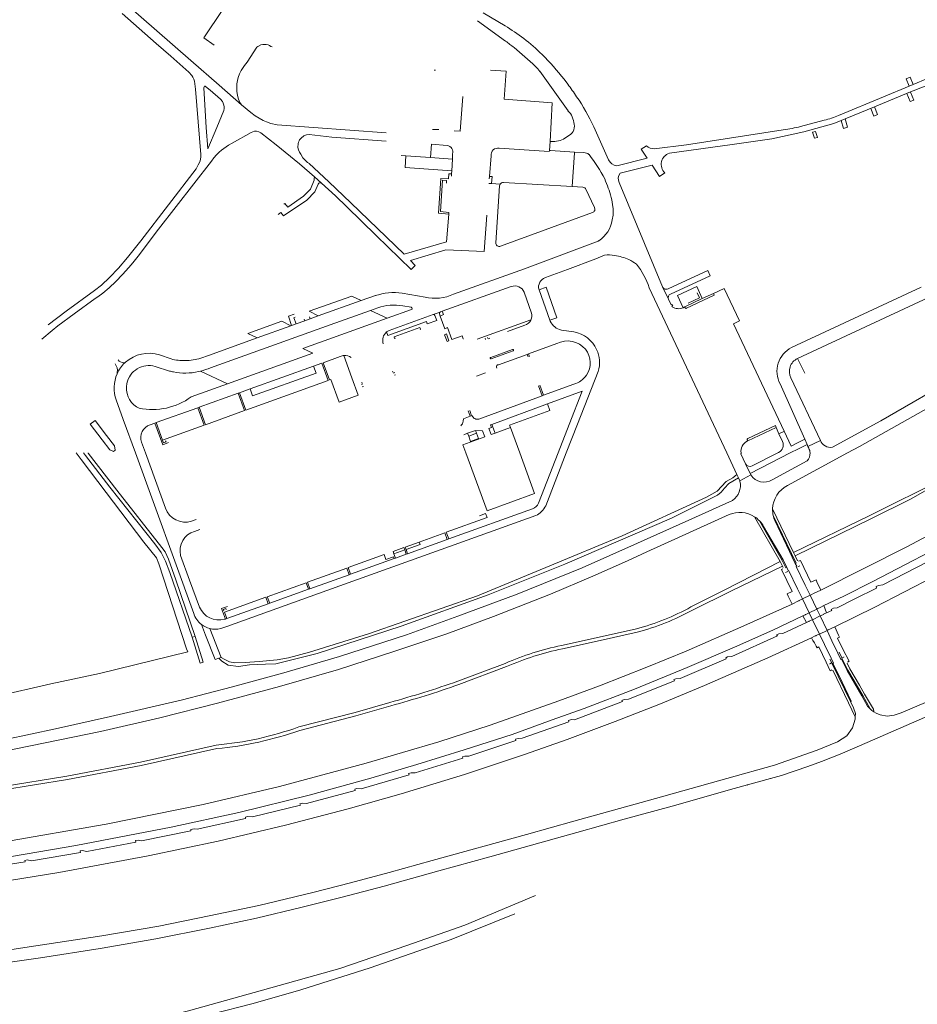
# Model space of a CAD drawing. Extents: x 145000 to 155000, y 457500 to 470000.
# Tile 80 of 196: x 150317 to 150956, y 458607 to 459309. Entities that reach past the tile are written whole.
import ezdxf

# ---------------------------------------------------------------- set-up
doc = ezdxf.new("R2010")
doc.units = 0
doc.header["$LTSCALE"] = 0.2
doc.header["$MEASUREMENT"] = 0
doc.layers.add('kant verharding', color=252, linetype='Continuous', lineweight=0)

msp = doc.modelspace()

# ---------------------------------------------------------------- linework, layer by layer
at = {"layer": 'kant verharding', "lineweight": 0}
for p, q in [((150662.19, 459304.16), (150646.61, 459313.42)), ((150662.53, 459293.28), (150642.48, 459307.69)), ((150495.46, 459289.52), (150496.22, 459289.15)), ((150476.6, 459275.97), (150478.39, 459278.41)), ((150611.72, 459272.67), (150612.71, 459272.61)), ((150686.95, 459271.78), (150706.95, 459243.75)), ((150704.23, 459266.09), (150706.79, 459262.66)), ((150949.89, 459261.24), (150952.63, 459262.38)), ((150948.1, 459255.98), (150950.92, 459257.15)), ((150474.53, 459248.01), (150481.01, 459242.38)), ((150725.31, 459232.27), (150735.89, 459208.79)), ((150872.61, 459232.45), (150889.43, 459236.96)), ((150901.5, 459236.74), (150904.29, 459237.9)), ((150577.46, 459222.12), (150538.87, 459224.85)), ((150614.95, 459230.24), (150610.36, 459230.46)), ((150693.71, 459215.34), (150694.26, 459221.76)), ((150697.55, 459221.78), (150694.26, 459221.76)), ((150591.41, 459211.7), (150588.1, 459211.93)), ((150591.41, 459211.7), (150609.09, 459210.44)), ((150624.82, 459212.92), (150624.63, 459209.34)), ((150650.98, 459196.91), (150652.21, 459211.49)), ((150693.71, 459215.34), (150694.6, 459215.28)), ((150694.6, 459215.28), (150711.58, 459214.26)), ((150710, 459189.72), (150711.55, 459213.81)), ((150711.55, 459213.81), (150711.58, 459214.26)), ((150711.58, 459214.26), (150718.03, 459213.89)), ((150453.12, 459207.9), (150454.73, 459210.11)), ((150526.35, 459196.54), (150515.84, 459205.87)), ((150609.09, 459210.44), (150624.63, 459209.34)), ((150624.18, 459200.95), (150624.63, 459209.34)), ((150624.04, 459198.73), (150623.97, 459197.11)), ((150624.18, 459200.95), (150624.04, 459198.73)), ((150650.83, 459195.11), (150650.98, 459196.91)), ((150526.35, 459196.54), (150531.36, 459192.09)), ((150650.61, 459191.92), (150652.55, 459191.8)), ((150652.55, 459191.8), (150658.6, 459191.4)), ((150658.27, 459190.31), (150655.57, 459149.73)), ((150660.92, 459192.64), (150710, 459189.72)), ((150710, 459189.72), (150717.62, 459189.27)), ((150743.39, 459192.58), (150774.26, 459118.31)), ((150719.73, 459187.83), (150725.89, 459174.7)), ((150549.4, 459175.38), (150570.36, 459154.93)), ((150570.36, 459154.93), (150549.4, 459175.38)), ((150622.16, 459171.27), (150622.1, 459170.15)), ((150647.14, 459143.37), (150649.11, 459169.44)), ((150649.11, 459169.44), (150647.14, 459143.37)), ((150724.48, 459171.29), (150658.92, 459147.22)), ((150570.36, 459154.93), (150595.19, 459130.69)), ((150595.19, 459130.69), (150570.36, 459154.93)), ((150594.75, 459137.18), (150619.88, 459144.74)), ((150619.88, 459144.74), (150594.75, 459137.18)), ((150619.88, 459144.74), (150647.14, 459143.37)), ((150647.14, 459143.37), (150619.88, 459144.74)), ((150732.9, 459140.9), (150732.83, 459140.86)), ((150598.14, 459133.56), (150594.75, 459137.18)), ((150594.75, 459137.18), (150598.14, 459133.56)), ((150595.19, 459130.69), (150598.14, 459133.56)), ((150598.14, 459133.56), (150595.19, 459130.69)), ((150605.15, 459110.85), (150588.85, 459113.88)), ((150666.49, 459118.54), (150617.43, 459100.92)), ((150680.9, 459099.61), (150675.74, 459114.41)), ((150686.3, 459116.28), (150694.07, 459094.46)), ((150820.04, 459000), (150764.75, 459117.68)), ((150774.26, 459118.31), (150778.56, 459109.41)), ((150802.59, 459109.96), (150810.47, 459113.64)), ((150958.53, 459118.19), (150866.17, 459075.02)), ((150559.59, 459108.51), (150529.16, 459097.61)), ((150569.76, 459112.02), (150559.59, 459108.51)), ((150790.1, 459104.12), (150802.59, 459109.96)), ((150963.57, 459110.83), (150870.33, 459067.22)), ((150566.28, 459101.54), (150571.47, 459103.3)), ((150566.28, 459101.54), (150578.21, 459095.94)), ((150595.49, 459102.18), (150578.21, 459095.94)), ((150589.31, 459104.76), (150595.37, 459103.72)), ((150615.34, 459099.14), (150615.93, 459097.53)), ((150615.97, 459100.39), (150615.89, 459100.36)), ((150617.43, 459100.92), (150615.97, 459100.39)), ((150788.89, 459103.39), (150790.1, 459104.12)), ((150790.1, 459104.12), (150790.45, 459103.37)), ((150513.35, 459091.9), (150510.16, 459090.81)), ((150519.53, 459094.16), (150513.35, 459091.9)), ((150519.16, 459095.24), (150519.53, 459094.16)), ((150523.43, 459095.54), (150519.53, 459094.16)), ((150523.43, 459095.54), (150522.99, 459096.88)), ((150529.16, 459097.61), (150523.43, 459095.54)), ((150642.23, 459080.93), (150680.51, 459094.69)), ((150694.07, 459094.46), (150694.29, 459093.92)), ((150509.61, 459090.6), (150485.61, 459081.92)), ((150510.16, 459090.81), (150509.61, 459090.6)), ((150663.87, 459086.51), (150676.12, 459090.95)), ((150702.32, 459087.52), (150711.15, 459086.23)), ((150647.88, 459081.68), (150648.19, 459080.86)), ((150649.85, 459081.47), (150649.51, 459082.27)), ((150651.35, 459081.74), (150650.36, 459081.36)), ((150678.83, 459070.58), (150699.08, 459077.85)), ((150651.95, 459068.08), (150667.49, 459073.69)), ((150652.24, 459067.15), (150667.82, 459072.75)), ((150677.84, 459070.23), (150678.83, 459070.58)), ((150679.5, 459068.72), (150678.83, 459070.58)), ((150390.66, 459064.22), (150391.37, 459064.24)), ((150391.84, 459064.66), (150391.37, 459064.24)), ((150424.27, 459066.97), (150416.08, 459069.84)), ((150657.39, 459062.88), (150677.84, 459070.23)), ((150677.84, 459070.23), (150678.53, 459068.37)), ((150875.58, 459056.78), (150870.33, 459067.22)), ((150385.99, 459057.43), (150385.91, 459056.46)), ((150423.12, 459058.32), (150412.95, 459061.67)), ((150445.23, 459058.27), (150443.86, 459057.96)), ((150464.38, 459049.17), (150445.23, 459058.27)), ((150525.83, 459061.84), (150480.63, 459045.6)), ((150582.34, 459057.25), (150582.01, 459058.2)), ((150583.58, 459057.22), (150582.72, 459056.94)), ((150641.79, 459054.69), (150648.2, 459057)), ((150656.31, 459060.36), (150656.09, 459061.13)), ((150560.49, 459049.4), (150560.19, 459050.32)), ((150583.32, 459055.3), (150584.16, 459055.61)), ((150865.67, 459053.39), (150886.68, 459008.96)), ((150464.38, 459049.17), (150438.59, 459039.91)), ((150472.08, 459042.53), (150444.33, 459032.57)), ((150473.07, 459042.89), (150472.08, 459042.53)), ((150480.63, 459045.6), (150473.07, 459042.89)), ((150559.8, 459048.67), (150560.64, 459048.96)), ((150561.22, 459047.33), (150560.39, 459047)), ((150685.88, 459047.89), (150688.46, 459040.69)), ((150689.48, 459041.07), (150686.89, 459048.25)), ((150711.18, 459048.96), (150689.48, 459041.07)), ((150857.96, 459049.18), (150875.5, 459009.77)), ((150689.48, 459041.07), (150688.46, 459040.69)), ((150443.4, 459032.21), (150413.78, 459021.58)), ((150444.33, 459032.57), (150443.4, 459032.21)), ((150635.9, 459029.97), (150637.26, 459026.18)), ((150638.26, 459026.56), (150636.94, 459030.34)), ((150692.37, 459034.87), (150652.73, 459020.34)), ((150390.25, 459023.77), (150398.89, 459000)), ((150412.8, 459021.25), (150413.78, 459021.58)), ((150413.78, 459021.58), (150418.17, 459009.16)), ((150638.26, 459026.56), (150637.26, 459026.18)), ((150638.78, 459026.79), (150638.26, 459026.56)), ((150412.8, 459021.25), (150409.33, 459020.03)), ((150641.1, 459016.06), (150635.43, 459013.98)), ((150641.1, 459016.06), (150641.89, 459013.98)), ((150652.73, 459020.34), (150654.55, 459015.33)), ((150654.55, 459015.33), (150654.97, 459014.17)), ((150665.9, 459018.17), (150654.97, 459014.17)), ((150665.52, 459019.37), (150665.9, 459018.17)), ((150665.9, 459018.17), (150672.57, 459000)), ((150855.08, 459018.1), (150834.99, 459008.54)), ((150857.17, 459013.7), (150855.08, 459018.1)), ((150860.52, 459015.31), (150857.17, 459013.7)), ((150403.36, 459007.71), (150406.15, 459000)), ((150418.17, 459009.16), (150418.51, 459008.22)), ((150635.43, 459013.98), (150632.83, 459012.97)), ((150636.26, 459011.9), (150635.43, 459013.98)), ((150641.89, 459013.98), (150636.26, 459011.9)), ((150834.99, 459008.54), (150834.5, 459008.29)), ((150834.99, 459008.54), (150834.64, 459009.28)), ((150857.17, 459013.7), (150859.75, 459008.12)), ((150869.8, 459006.88), (150875.5, 459009.77)), ((150875.5, 459009.77), (150877.2, 459006.1)), ((150877.84, 459004.69), (150886.68, 459008.96)), ((150856.28, 459000), (150856.93, 459000.33)), ((150871.16, 459003.03), (150865.23, 459000)), ((150877.2, 459006.1), (150871.16, 459003.03)), ((150877.84, 459004.69), (150877.2, 459006.1)), ((150878.45, 459003.33), (150877.84, 459004.69)), ((150361.86, 459000), (150363.32, 458998.11)), ((150398.89, 459000), (150440.41, 458885.79)), ((150406.15, 459000), (150420.34, 458960.76)), ((150686.02, 458964.21), (150699.96, 459000)), ((150691.08, 458962.43), (150705.71, 459000)), ((150827.24, 458984.68), (150820.04, 459000)), ((150830.15, 459000), (150830.23, 458999.6)), ((150865.23, 459000), (150836.6, 458985.42)), ((150838.18, 458990.76), (150856.28, 459000)), ((150852.37, 458980.87), (150877.33, 458994.39)), ((150905.9, 459000), (150863.18, 458976.79)), ((150828.33, 458982.36), (150827.24, 458984.68)), ((150829.32, 458980.26), (150828.33, 458982.36)), ((150829.32, 458980.26), (150837.11, 458984.36)), ((150829.42, 458979.84), (150829.32, 458980.26)), ((150836.6, 458985.42), (150837.11, 458984.36)), ((150622, 458938.81), (150681.71, 458960.26)), ((150852.64, 458960.15), (150867.6, 458929)), ((150438.82, 458951.41), (150442.19, 458952.67)), ((150839.66, 458954.62), (150858.12, 458922.59)), ((150853, 458955.55), (150869.34, 458921.58)), ((150854.17, 458951.84), (150868.81, 458921.3)), ((150444.77, 458945.51), (150440.94, 458944.09)), ((150592.77, 458928.28), (150621.01, 458938.47)), ((150621.01, 458938.47), (150622, 458938.81)), ((150582.99, 458928.13), (150590.7, 458930.91)), ((150591.75, 458927.95), (150590.7, 458930.91)), ((150591.69, 458931.26), (150592.77, 458928.28)), ((150552.01, 458913.6), (150583.05, 458924.75)), ((150582.99, 458928.13), (150584.05, 458925.14)), ((150583.05, 458924.75), (150584.05, 458925.14)), ((150584.05, 458925.14), (150591.75, 458927.95)), ((150591.75, 458927.95), (150592.77, 458928.28)), ((150867.6, 458929), (150868.68, 458926.75)), ((150868.68, 458926.75), (150870.35, 458923.26)), ((150872.46, 458923.5), (150871.19, 458922.83)), ((150879.94, 458907.87), (150872.46, 458923.5)), ((150858.12, 458922.59), (150859.66, 458919.46)), ((150860.02, 458917.47), (150858.92, 458916.94)), ((150858.92, 458916.94), (150866.5, 458901.35)), ((150859.66, 458919.46), (150860.17, 458918.41)), ((150862.67, 458918.36), (150863.61, 458916.4)), ((150868.81, 458921.3), (150869.34, 458921.58)), ((150868.81, 458921.3), (150869.79, 458919.39)), ((150872.07, 458919.72), (150870.58, 458918.99)), ((150523.2, 458903.3), (150551.01, 458913.23)), ((150551.01, 458913.23), (150552.01, 458913.6)), ((150861.9, 458914.82), (150863.4, 458915.52)), ((150494.53, 458892.97), (150522.21, 458902.95)), ((150522.21, 458902.95), (150523.2, 458903.3)), ((150870.42, 458903.25), (150873.91, 458896.01)), ((150875.82, 458905.87), (150879.3, 458898.65)), ((150882.18, 458900.05), (150886.9, 458902.36)), ((150886.9, 458902.36), (150884.23, 458908.15)), ((150863.82, 458898), (150866.53, 458892.4)), ((150871.54, 458894.85), (150873.02, 458895.58)), ((150873.02, 458895.58), (150873.91, 458896.01)), ((150873.91, 458896.01), (150879.3, 458898.65)), ((150873.91, 458896.01), (150878.64, 458886.21)), ((150879.3, 458898.65), (150880.19, 458899.08)), ((150879.3, 458898.65), (150884.05, 458888.8)), ((150880.19, 458899.08), (150881.69, 458899.81)), ((150881.69, 458899.81), (150881.84, 458899.89)), ((150881.84, 458899.89), (150882.18, 458900.05)), ((150463.96, 458882.02), (150493.56, 458892.62)), ((150493.56, 458892.62), (150494.53, 458892.97)), ((150866.53, 458892.4), (150871.04, 458894.61)), ((150871.04, 458894.61), (150871.39, 458894.78)), ((150871.39, 458894.78), (150871.54, 458894.85)), ((150878.64, 458886.21), (150884.05, 458888.8)), ((150884.05, 458888.8), (150884.94, 458889.24)), ((150884.05, 458888.8), (150886.41, 458883.91)), ((150884.94, 458889.24), (150886.45, 458889.96)), ((150886.45, 458889.96), (150886.6, 458890.03)), ((150886.6, 458890.03), (150886.94, 458890.2)), ((150886.94, 458890.2), (150889.14, 458891.26)), ((150890.95, 458886.12), (150889.14, 458891.26)), ((150462.42, 458881.55), (150462.96, 458881.7)), ((150462.96, 458881.7), (150463.96, 458882.02)), ((150874.23, 458884.08), (150875.76, 458884.82)), ((150876.8, 458879.22), (150874.23, 458884.08)), ((150875.76, 458884.82), (150876.11, 458884.98)), ((150876.11, 458884.98), (150876.26, 458885.06)), ((150876.26, 458885.06), (150877.74, 458885.77)), ((150877.74, 458885.77), (150878.64, 458886.21)), ((150878.64, 458886.21), (150881.02, 458881.28)), ((150881.02, 458881.28), (150880.12, 458880.84)), ((150886.41, 458883.91), (150881.02, 458881.28)), ((150881.02, 458881.28), (150885.95, 458871.07)), ((150887.3, 458884.34), (150886.41, 458883.91)), ((150886.41, 458883.91), (150891.38, 458873.61)), ((150888.81, 458885.08), (150887.3, 458884.34)), ((150888.96, 458885.15), (150888.81, 458885.08)), ((150889.29, 458885.32), (150888.96, 458885.15)), ((150890.95, 458886.12), (150889.29, 458885.32)), ((150451.83, 458874.94), (150459.97, 458854.4)), ((150878.15, 458879.87), (150876.8, 458879.22)), ((150878.49, 458880.04), (150878.15, 458879.87)), ((150878.65, 458880.12), (150878.49, 458880.04)), ((150880.12, 458880.84), (150878.65, 458880.12)), ((150892.28, 458874.04), (150893.8, 458874.75)), ((150893.8, 458874.75), (150893.94, 458874.82)), ((150893.94, 458874.82), (150894.28, 458874.98)), ((150894.28, 458874.98), (150897.01, 458876.26)), ((150897.01, 458876.26), (150899.68, 458870.16)), ((150441.35, 458869.32), (150439.32, 458868.73)), ((150880.35, 458868.43), (150883.05, 458869.7)), ((150881.4, 458866.51), (150880.35, 458868.43)), ((150883.05, 458869.7), (150883.4, 458869.87)), ((150883.4, 458869.87), (150883.56, 458869.94)), ((150883.56, 458869.94), (150885.04, 458870.64)), ((150885.04, 458870.64), (150885.95, 458871.07)), ((150885.95, 458871.07), (150891.38, 458873.61)), ((150885.95, 458871.07), (150889.5, 458863.71)), ((150891.38, 458873.61), (150892.28, 458874.04)), ((150891.38, 458873.61), (150894.9, 458866.32)), ((150898.81, 458868.21), (150902.74, 458860.3)), ((150882.39, 458864.71), (150881.4, 458866.51)), ((150883.6, 458862.49), (150882.39, 458864.71)), ((150890.74, 458850.98), (150885.61, 458861.82)), ((150890.74, 458850.98), (150885.61, 458861.82)), ((150889.5, 458863.71), (150894.31, 458853.75)), ((150894.9, 458866.32), (150899.15, 458857.51)), ((150902.74, 458860.3), (150907.06, 458851.61)), ((150458.31, 458853.79), (150459.97, 458854.4)), ((150893.49, 458853.12), (150894.73, 458850.55)), ((150894.31, 458853.75), (150895.93, 458850.38)), ((150899.15, 458857.51), (150901.33, 458852.97)), ((150899.95, 458858.14), (150901.93, 458854.04)), ((150662.22, 458850.18), (150628.43, 458837.44)), ((150663.16, 458847.86), (150629.29, 458835.09)), ((150905.63, 458850.28), (150907.56, 458846.24)), ((150907.56, 458846.24), (150914.43, 458834.57)), ((150895.41, 458845.37), (150906.62, 458822.12)), ((150900.68, 458785.56), (150900.65, 458785.43)), ((150887.52, 458780.26), (150887.4, 458780.3)), ((150851.11, 458768.18), (150851.05, 458768.05))]:
    msp.add_line(p, q, dxfattribs=at)
at = {"layer": 'kant verharding', "lineweight": 0, "flags": 128}
for points in [[(150462.39, 459375.83), (150495.21, 459351.49), (150495.13, 459350.62), (150494.82, 459349.82), (150494.06, 459348.6), (150493.11, 459347.88), (150491.52, 459346.87), (150490.85, 459346.85), (150484.23, 459351.26), (150475.09, 459337.01), (150447.71, 459295.7), (150455.04, 459290.46)], [(150438.42, 459279.4), (150390.03, 459321.63), (150353.17, 459350.12)], [(150389.45, 459313.03), (150413.8, 459291.54), (150424.1, 459282.52), (150436.93, 459271.11), (150439.03, 459268.89), (150439.92, 459267.56), (150440.54, 459266.25), (150441, 459264.67), (150441.72, 459258.99), (150445.58, 459212.64), (150445.62, 459211.14), (150445.33, 459209.09), (150444.69, 459207.42), (150443.64, 459205.21), (150442.24, 459202.37), (150402.78, 459151.13), (150393.38, 459139.21), (150386.99, 459131.59), (150380.48, 459124.89), (150374.74, 459119.44), (150369.88, 459115.65), (150349.65, 459100.89), (150336.9, 459091.35)], [(150478.39, 459278.41), (150485.3, 459288.98), (150486.01, 459289.57), (150488.3, 459290.66), (150489.55, 459290.89), (150490.67, 459290.96), (150492.12, 459290.8), (150493.39, 459290.56), (150494.44, 459290.18), (150495.46, 459289.52)], [(150438.42, 459279.4), (150458.57, 459261.82), (150474.53, 459248.01)], [(150474.53, 459248.01), (150473.27, 459249.52), (150472.27, 459252.03), (150471.64, 459254.63), (150471.19, 459257.56), (150471.09, 459260.57), (150471.23, 459262.86), (150471.65, 459265.36), (150472.17, 459267.48), (150473.14, 459269.93), (150474.24, 459272.29), (150476.6, 459275.97)], [(150694.26, 459221.76), (150695.69, 459249.36), (150661.58, 459251.91), (150663, 459271.98), (150651.74, 459272.65)], [(150952.63, 459262.38), (150950.55, 459267.62), (150947.86, 459266.54), (150949.96, 459261.33), (150949.89, 459261.24)], [(150952.63, 459262.38), (150962.98, 459266.7), (150965.71, 459267.77)], [(150460.9, 459250.2), (150461.47, 459249.09), (150461.95, 459247.76), (150462.14, 459246.54), (150462.01, 459245.36), (150461.92, 459243.81), (150456.87, 459231.88), (150450.49, 459216.6), (150449.27, 459231.87), (150447.66, 459260), (150448, 459261.21), (150448.5, 459261.22), (150448.88, 459260.99), (150452.24, 459258.3), (150459.61, 459251.84), (150460.9, 459250.2)], [(150899.66, 459240.41), (150931.71, 459253.65), (150949.89, 459261.24)], [(150950.92, 459257.15), (150952.83, 459257.93), (150968.03, 459263.88)], [(150631.97, 459253.83), (150630.27, 459229.1), (150625.98, 459229.4)], [(150904.29, 459237.9), (150925.19, 459246.52), (150948.1, 459255.98)], [(150948.1, 459255.98), (150948.25, 459255.9), (150950.51, 459250.27), (150953.2, 459251.35), (150950.93, 459257), (150950.92, 459257.15)], [(150922.51, 459245.41), (150924.72, 459239.91), (150927.41, 459240.99), (150925.19, 459246.52)], [(150481.01, 459242.38), (150484.19, 459239.97), (150486.95, 459238.45)], [(150486.95, 459238.45), (150489.96, 459236.77), (150492.28, 459235.7), (150495.35, 459234.6), (150499.86, 459233.69), (150577.47, 459228.03)], [(150779.16, 459213.4), (150823.77, 459219.59), (150852.18, 459223.59), (150874.82, 459228.81), (150896.35, 459234.61), (150901.5, 459236.74)], [(150901.5, 459236.74), (150903.03, 459231.18), (150905.92, 459231.97), (150904.29, 459237.9)], [(150454.73, 459210.11), (150456.76, 459212.42), (150458.52, 459214.16), (150460.11, 459215.59), (150465.09, 459219.1), (150467.92, 459220.63), (150481.45, 459228.19), (150482.48, 459228.7), (150483.69, 459229.07), (150485.23, 459229.15), (150486.74, 459228.78), (150488.16, 459227.96), (150499.07, 459219.44), (150515.84, 459205.87)], [(150518.21, 459210.14), (150516.81, 459212.71), (150515.8, 459214.19), (150515.01, 459215.85), (150514.6, 459217.61), (150514.75, 459220.35), (150515.06, 459221.35), (150515.57, 459222.32), (150515.75, 459222.95), (150516.83, 459224.29), (150518.8, 459225.92), (150520.63, 459226.66), (150522.68, 459226.86), (150538.87, 459224.85)], [(150768.42, 459216.56), (150791.22, 459219.47), (150860.26, 459230.03)], [(150880.97, 459228.39), (150883.2, 459229.03), (150884.61, 459224.76), (150882.38, 459224.11), (150880.97, 459228.39)], [(150609.09, 459210.44), (150609.66, 459219.84), (150620.97, 459218.87)], [(150762.73, 459218.65), (150758.96, 459216.32), (150763.32, 459209.83), (150741.64, 459204.47)], [(150591.41, 459211.7), (150590.96, 459203.31), (150624.18, 459200.95)], [(150658.03, 459217.04), (150693.65, 459214.68), (150693.71, 459215.34)], [(150355.36, 459099.02), (150370.16, 459109.97), (150372.14, 459111.1), (150375.64, 459113.7), (150380.2, 459117.66), (150385.06, 459122.12), (150389.83, 459127.01), (150394.15, 459132.08), (150397.02, 459135.33), (150400.77, 459140.15), (150415.45, 459159.38), (150453.12, 459207.9)], [(150552.26, 459178.08), (150536.62, 459193.13), (150522.76, 459206.03)], [(150744.06, 459199.2), (150766.85, 459204.84), (150772.12, 459196.95), (150775.91, 459199.47)], [(150624.04, 459198.73), (150622.18, 459198.78), (150621.93, 459195.21), (150616.28, 459195.56), (150614.67, 459170.76), (150622.1, 459170.15)], [(150650.98, 459196.91), (150652.98, 459196.78), (150652.55, 459191.8)], [(150500.5, 459169.76), (150502.51, 459171.32), (150504.48, 459168.78), (150520.97, 459179.98), (150526.78, 459185.87), (150529.03, 459191.46)], [(150526.35, 459196.54), (150526.32, 459195.36), (150526.24, 459194.2), (150523.71, 459187.89), (150518.66, 459182.76), (150507.37, 459175.09), (150505.38, 459177.66), (150504.62, 459177.07)], [(150549.4, 459175.37), (150541.42, 459183.16), (150531.36, 459192.09)], [(150620.39, 459192.22), (150620.46, 459194.11), (150617.48, 459194.21), (150616.08, 459171.96), (150622.16, 459171.27)], [(150622.1, 459170.15), (150620.52, 459150.42), (150590.23, 459141.52), (150552.26, 459178.08)], [(150728.93, 459151.17), (150728.67, 459151), (150728.48, 459150.93), (150675.91, 459131.11), (150625.47, 459113)], [(150732.83, 459140.86), (150726.69, 459138.21), (150706.63, 459130.59), (150690.83, 459124.92)], [(150778.24, 459116.8), (150806.52, 459129.92), (150808.22, 459126.25), (150779.98, 459113.17)], [(150686.3, 459116.28), (150691.33, 459117.97), (150699.03, 459096.34), (150694.07, 459094.46)], [(150788.89, 459103.39), (150784.9, 459112.12), (150798.63, 459118.46), (150802.59, 459109.96)], [(150791.43, 459103.07), (150811.1, 459112.29), (150810.47, 459113.64)], [(150798.97, 459113.97), (150800.57, 459110.55), (150792.46, 459106.73)], [(150810.47, 459113.64), (150818.09, 459117.21), (150828.99, 459094.12), (150824.7, 459092.07), (150860.82, 459015.44)], [(150559.59, 459108.51), (150552.92, 459111.76), (150522.53, 459100.87), (150529.16, 459097.61)], [(150778.56, 459109.41), (150780.34, 459105.53), (150780.97, 459105.8), (150781.48, 459104.72), (150781, 459104.47), (150781.14, 459104.19)], [(150332.39, 459081.13), (150339.59, 459087.2), (150343.74, 459090.44), (150355.36, 459099.02)], [(150566.28, 459101.54), (150537.51, 459091.23), (150452.45, 459060.62)], [(150511.88, 459098.8), (150507.86, 459097.32), (150510.16, 459090.81)], [(150615.89, 459100.36), (150610.93, 459098.6), (150579.6, 459087.32)], [(150617.43, 459100.92), (150618.29, 459098.49), (150615.93, 459097.53)], [(150578.21, 459095.94), (150518.18, 459074.32), (150525.21, 459070.97), (150464.38, 459049.17)], [(150509.61, 459090.6), (150503.07, 459093.86), (150478.95, 459085.16), (150485.61, 459081.92)], [(150513.35, 459091.9), (150511.8, 459096.34), (150512.66, 459096.65)], [(150612.2, 459097.99), (150613.45, 459094.22), (150606.77, 459091.88), (150606.12, 459093.54), (150578.67, 459083.65), (150577.8, 459086.18)], [(150615.93, 459097.53), (150619.25, 459088.51), (150621.21, 459089.27), (150624.25, 459080.71), (150631.67, 459083.33), (150632.39, 459081.39), (150632.42, 459081.21)], [(150601.6, 459087.9), (150601.95, 459088.06), (150601.41, 459089.44), (150583.08, 459082.82), (150583.5, 459081.55), (150583.89, 459081.71), (150583.96, 459081.58)], [(150620.52, 459084.72), (150622.21, 459079.88), (150620.8, 459079.39), (150619.04, 459084.23), (150620.52, 459084.72)], [(150485.61, 459081.92), (150451.05, 459069.45), (150445.39, 459067.42)], [(150525.83, 459061.84), (150531.6, 459063.91), (150536.22, 459051.63), (150477.53, 459030.57), (150473.07, 459042.89)], [(150547.43, 459069.45), (150553.1, 459053.5), (150557.58, 459041.21), (150543.89, 459036.28), (150538.06, 459052.28), (150537.2, 459051.99), (150532.55, 459064.28), (150544.78, 459068.77)], [(150525.83, 459061.84), (150527.66, 459056.88), (150482.39, 459040.64), (150480.63, 459045.6)], [(150728.34, 459058.09), (150713.7, 459020.41), (150705.71, 459000)], [(150895.18, 459004.06), (150929.79, 459022.8), (150986.49, 459055.75), (150989.23, 459057.46)], [(151000, 459054.4), (150963.86, 459032.46), (150914.56, 459004.7), (150905.9, 459000)], [(150472.08, 459042.53), (150476.55, 459030.14), (150448.83, 459020.15), (150444.33, 459032.57)], [(150699.96, 459000), (150707.87, 459020.17), (150717.15, 459044.01), (150692.37, 459034.87)], [(150390.26, 459023.78), (150385.17, 459037.78)], [(150688.46, 459040.69), (150666.06, 459032.49), (150643.51, 459024.17)], [(150443.4, 459032.21), (150447.82, 459019.81), (150418.17, 459009.16)], [(150692.37, 459034.87), (150694.12, 459030.13), (150665.41, 459019.71), (150665.52, 459019.37)], [(150378.37, 459012.45), (150370.17, 459023.11), (150366.66, 459020.4), (150375.15, 459009.37)], [(150637.26, 459026.18), (150632.5, 459024.41), (150632.35, 459022.65)], [(150422.51, 459007.4), (150418.46, 459005.88), (150412.8, 459021.25)], [(150634.22, 459000), (150632.11, 459005.75), (150647.68, 459011.48), (150646.08, 459015.78), (150641.1, 459016.06)], [(150652.73, 459020.34), (150651.82, 459020.01), (150652.46, 459018.15), (150650.57, 459017.47), (150652.2, 459013.15), (150654.97, 459014.17)], [(150855.08, 459018.1), (150854.72, 459019.62), (150834.96, 459010.22)], [(150860.82, 459015.44), (150865.77, 459004.83), (150869.8, 459006.88)], [(150378.37, 459012.45), (150384.11, 459004.98), (150384.44, 459002.01), (150383.33, 459001.13), (150380.59, 459002.3), (150375.15, 459009.37)], [(150418.59, 459008.01), (150418.88, 459007.19), (150420.71, 459007.86), (150420.44, 459008.68)], [(150641.89, 459013.98), (150643.26, 459010.26), (150637.64, 459008.18), (150636.26, 459011.9)], [(150299.68, 458824.15), (150299.18, 458826.53), (150338.6, 458835.69), (150373.31, 458842.88), (150436.24, 458858.39), (150435.4, 458860.52), (150415.6, 458920.95), (150413.85, 458925.3), (150404.97, 458936.5), (150378.2, 458971.9), (150360.38, 458995.33)], [(150360.38, 458995.33), (150356.83, 459000)], [(150363.32, 458998.11), (150380.65, 458975.74), (150412.72, 458935.19), (150417.18, 458929.03), (150420.46, 458923.05), (150423.46, 458914.93), (150439.32, 458868.73)], [(150365.23, 458999.92), (150365.17, 459000)], [(150441.35, 458869.32), (150427.67, 458909.71), (150422.42, 458924.44), (150420.13, 458929.64), (150417.82, 458932.72), (150385.67, 458973.42), (150365.23, 458999.92)], [(150672.57, 459000), (150683.15, 458971.23), (150649.35, 458958.84), (150634.22, 459000)], [(150830.23, 458999.6), (150830, 458999.49), (150833.43, 458992.2), (150836.6, 458985.42)], [(151000, 458997.44), (150979.02, 458985.19), (150961.63, 458975.21), (150934.79, 458961.92), (150921.42, 458955.25), (150867.6, 458929)], [(151000, 458995.3), (150992.77, 458990.97), (150950.75, 458967.04)], [(150458.31, 458853.79), (150460.5, 458851.82), (150465.02, 458848.87), (150472.21, 458848.03), (150480.22, 458849.09), (150491.59, 458849.66), (150498.94, 458849.82), (150528.25, 458857.11), (150588.21, 458876.71), (150650.08, 458899), (150704.81, 458920.75), (150780.66, 458953.6), (150813.31, 458969.87), (150816.13, 458972.09), (150818.37, 458974.89), (150821.38, 458978.18), (150828.33, 458982.36)], [(150827.24, 458984.68), (150824.36, 458982.29), (150819.62, 458979.59), (150813.21, 458972.85), (150805.46, 458968.5), (150745.62, 458940.91), (150642.41, 458898.3), (150564.92, 458871.24), (150522.84, 458858.02), (150507.93, 458854.14), (150499.87, 458852.78), (150487.14, 458851.59), (150477.07, 458850.81), (150469.83, 458850.61), (150465.81, 458851.31), (150462.1, 458853.07), (150459.97, 458854.4)], [(150174.11, 458774.73), (150232.74, 458783.27), (150276.29, 458790.51), (150306.4, 458796.06), (150342.07, 458803.56), (150381.14, 458812.22), (150431.59, 458823.97), (150468.02, 458833.39), (150504.7, 458843.51), (150544.16, 458855.05), (150591.84, 458870.5), (150628.59, 458883.68), (150670.85, 458899.48), (150716.98, 458918.19), (150756.39, 458935.68), (150793.1, 458952.16), (150824.16, 458966.18)], [(150950.75, 458967.04), (150922.52, 458953.01), (150868.68, 458926.75)], [(150886.9, 458902.36), (150948.28, 458933.17), (151000, 458960.61)], [(150176.05, 458766.11), (150223.14, 458772.67), (150274.2, 458781.29), (150374.16, 458801.58), (150416.24, 458811.34), (150457.32, 458821.73), (150501.55, 458833.75), (150543.56, 458845.88), (150582.93, 458858.52), (150620.62, 458871.28), (150653.98, 458883.65), (150694.4, 458899.51), (150724.7, 458912.18), (150749.41, 458923.24), (150763.19, 458929.62), (150785.67, 458939.68), (150821.81, 458956.13)], [(150459.64, 458874.94), (150464.01, 458876.44), (150535.17, 458901.94), (150635.24, 458937.92), (150683.95, 458955.49)], [(150622, 458938.81), (150620.29, 458943.51), (150649.4, 458953.98), (150648.25, 458956.8), (150644.03, 458955.3)], [(150862.67, 458918.36), (150862.16, 458918.11), (150859.56, 458923.51), (150843.29, 458951.68)], [(150846.16, 458947.72), (150860.06, 458923.79), (150862.67, 458918.36)], [(151000, 458948.14), (150987.83, 458941.58), (150924.03, 458908.46), (150903.31, 458898.08), (150889.14, 458891.26)], [(150621.01, 458938.47), (150619.32, 458943.17), (150601.04, 458936.58)], [(151000, 458941.72), (150987.89, 458935.2), (150931.14, 458906.13), (150928.11, 458905.72), (150926.27, 458904.86), (150926.55, 458903.83), (150911.17, 458896.22), (150898.51, 458889.78), (150895.94, 458889.41), (150894.39, 458888.63), (150894.73, 458887.78), (150890.95, 458886.12)], [(150590.7, 458930.91), (150590.07, 458932.65), (150582.36, 458929.87), (150582.99, 458928.13)], [(150601.04, 458936.58), (150591.06, 458932.99), (150591.69, 458931.26)], [(150591.69, 458931.26), (150601.65, 458934.86), (150601.04, 458936.58)], [(150431.11, 458927.05), (150437.45, 458909.44), (150444.55, 458890.14)], [(150552.01, 458913.6), (150550.33, 458918.32), (150576.14, 458927.59), (150577.35, 458924.21), (150582.6, 458926.06), (150583.05, 458924.75)], [(150523.2, 458903.3), (150521.57, 458907.96), (150549.35, 458917.96), (150551.01, 458913.23)], [(150858.12, 458922.59), (150839.06, 458913.09), (150817.75, 458901.94), (150794.49, 458890.37)], [(150859.66, 458919.46), (150822.98, 458901.66), (150795.64, 458888.15)], [(150863.61, 458916.4), (150863.98, 458916.59), (150870.42, 458903.25)], [(150869.79, 458919.39), (150869.38, 458919.2), (150875.82, 458905.87)], [(150884.23, 458908.15), (150883.55, 458909.64), (150879.94, 458907.87)], [(150897.01, 458876.26), (150925.35, 458890.3), (150967.59, 458911.99), (150970.66, 458913.62)], [(150494.53, 458892.97), (150492.85, 458897.62), (150520.58, 458907.61), (150522.21, 458902.95)], [(150463.96, 458882.02), (150462.27, 458886.59), (150491.86, 458897.25), (150493.56, 458892.62)], [(150866.5, 458901.35), (150863.02, 458899.61), (150863.82, 458898)], [(150065.68, 458693.54), (150074.51, 458694.36), (150111.05, 458698.07), (150156.34, 458702.98), (150189.27, 458706.86), (150240.44, 458713.49), (150284.27, 458719.75), (150304.25, 458722.81), (150378.02, 458735.54), (150447.26, 458749.72), (150501.51, 458762.36), (150563.33, 458779.01), (150614.86, 458794.37), (150651.64, 458806.24), (150700.44, 458823.37), (150729.29, 458834.15), (150763.03, 458847.43), (150791.13, 458858.91), (150832.21, 458876.82), (150866.53, 458892.4)], [(150462.96, 458881.7), (150460.17, 458889.2), (150464.46, 458890.75)], [(150463.65, 458888.39), (150463.36, 458889.24), (150461.51, 458888.57), (150461.79, 458887.72)], [(150053.9, 458681.3), (150107.21, 458686.56), (150179.9, 458694.42), (150241.01, 458702.25), (150302.09, 458711.09), (150356.57, 458720.45), (150424.37, 458733.53), (150472.59, 458743.84), (150522.56, 458756.29), (150566.46, 458768.37), (150599.34, 458778.09), (150633.01, 458788.61), (150667.17, 458799.6), (150695.63, 458809.85), (150718.42, 458818.13), (150754.22, 458831.77), (150791.91, 458847.31), (150825.45, 458861.7), (150852.9, 458873.81), (150874.23, 458884.08)], [(150445.94, 458877.78), (150448.88, 458870.16), (150455.75, 458852.86), (150458.31, 458853.79)], [(150876.8, 458879.22), (150860.02, 458871.41), (150857.02, 458871.19), (150855.49, 458870.6), (150856.09, 458869.71), (150823.64, 458855.07), (150820.53, 458854.82), (150819.24, 458854.22), (150819.56, 458853.32), (150786.73, 458839.39), (150783.83, 458839.22), (150782.32, 458838.58), (150782.77, 458837.76), (150749.95, 458824.55), (150746.88, 458824.42), (150745.38, 458823.76), (150745.81, 458822.96), (150711.51, 458810.06), (150709.34, 458810.18), (150707.29, 458809.52), (150707.64, 458808.62), (150674.43, 458796.81), (150671.51, 458796.73), (150669.65, 458796.13), (150669.88, 458795.27), (150636.29, 458784.04), (150633.41, 458784.19), (150631.76, 458783.68), (150632.13, 458782.68), (150598.14, 458772.13)], [(150755.67, 458874.84), (150729.22, 458868.89), (150702.3, 458862.92)], [(150880.35, 458868.43), (150849.2, 458853.99), (150804.26, 458834.35), (150772.86, 458821.4), (150740.47, 458808.71), (150706.46, 458796.05), (150675.98, 458785.22), (150633.16, 458770.97), (150588.19, 458757.23), (150550.51, 458746.49), (150505.87, 458734.84), (150457.95, 458723.6), (150408.07, 458713.11), (150344.46, 458701.33), (150301.64, 458694.34), (150267.86, 458689.29), (150229.75, 458684.03), (150186.64, 458678.6), (150143.23, 458673.62), (150099.67, 458668.06), (150032.54, 458659.23)], [(150439.32, 458868.73), (150445, 458850.31), (150447.22, 458851.11), (150441.35, 458869.32)], [(150756.24, 458872.4), (150729.77, 458866.45), (150702.96, 458860.51)], [(150899.68, 458870.16), (150900.25, 458868.85), (150898.81, 458868.21)], [(150885.61, 458861.82), (150884.27, 458861.27), (150883.6, 458862.49)], [(150901.33, 458852.97), (150901.61, 458853.11), (150901.73, 458853.17), (150901.8, 458853.04), (150905.64, 458845.11), (150916.2, 458826.97), (150920.17, 458819.68), (150922.12, 458817.76)], [(150901.93, 458854.04), (150902.23, 458853.42), (150901.86, 458853.23), (150901.73, 458853.17)], [(150903.46, 458854.76), (150903.29, 458854.68), (150902.07, 458854.11), (150901.93, 458854.04)], [(150916.82, 458827.31), (150906.17, 458845.43), (150902.29, 458853.29), (150902.23, 458853.42)], [(150894.74, 458845.44), (150894.49, 458845.28), (150893.65, 458844.86), (150890.74, 458850.98)], [(150894.73, 458850.55), (150894.61, 458850.49), (150893.39, 458849.9), (150893.26, 458849.84)], [(150894.73, 458850.55), (150895.02, 458849.95), (150895.44, 458850.14), (150895.56, 458850.2)], [(150908.04, 458822.9), (150895.08, 458849.82), (150895.02, 458849.95)], [(150895.93, 458850.38), (150895.69, 458850.26), (150895.56, 458850.2), (150895.62, 458850.07), (150899.93, 458841.21), (150908.5, 458823.28), (150908.56, 458823.16)], [(150907.06, 458851.61), (150906.02, 458851.07), (150905.86, 458850.98)], [(150914.43, 458834.57), (150915.67, 458832.47), (150918.16, 458828.23)], [(150916.82, 458827.31), (150922.05, 458817.89), (150922.12, 458817.76), (150923.34, 458816.57), (150924.75, 458815.75), (150926.36, 458814.81), (150929.2, 458813.57), (150934.17, 458812.65), (150939.15, 458813.17), (150944.1, 458814.83), (150983.88, 458831.88), (150999.88, 458838.85), (151000, 458838.91)], [(151000, 458828.23), (150999.88, 458828.18), (150966.37, 458814.08), (150914.53, 458791.4), (150900.68, 458785.56), (150895.21, 458783.25), (150887.4, 458780.3), (150877.81, 458776.69), (150859.09, 458770.38), (150851.11, 458768.18), (150834.67, 458763.64)], [(150918.16, 458828.23), (150924.42, 458817.58), (150924.73, 458815.87), (150924.75, 458815.75)], [(150580.11, 458822.34), (150555.32, 458815.11), (150515.2, 458804.86)], [(150580.82, 458819.94), (150555.98, 458812.7), (150515.92, 458802.46)], [(150906.62, 458822.12), (150911.4, 458812.18), (150911.46, 458812.05)], [(150908.04, 458822.9), (150908.43, 458823.09), (150908.56, 458823.16)], [(150908.04, 458822.9), (150910.35, 458818.57), (150911.66, 458814.41), (150911.46, 458812.05)], [(150911.46, 458812.05), (150911.32, 458810.39), (150909.5, 458804.32), (150905.48, 458798.5), (150898.76, 458794.38), (150884.45, 458788.45), (150853.98, 458777.69), (150820.03, 458768.18), (150763.39, 458752.34)], [(150456.42, 458791.95), (150402.59, 458779.91), (150350.16, 458769.85), (150303.32, 458762.33)], [(150456.83, 458789.48), (150403.1, 458777.46), (150350.59, 458767.39), (150303.61, 458759.85)], [(150598.14, 458772.13), (150595.16, 458772.23), (150593.44, 458771.78), (150593.74, 458770.73), (150559.65, 458760.88), (150556.47, 458761.09), (150555.18, 458760.67), (150555.4, 458759.64), (150520.84, 458750.41), (150517.81, 458750.66), (150516.08, 458750.21), (150516.36, 458749.27), (150482.18, 458740.86), (150478.84, 458740.99), (150477.26, 458740.69), (150477.42, 458739.78), (150442.89, 458731.98), (150440.71, 458732.31), (150438.29, 458731.96), (150438.48, 458730.92), (150403.35, 458723.79)], [(150834.64, 458763.51), (150834.67, 458763.64), (150825.38, 458761.07), (150781.12, 458748.52), (150746.99, 458739.12)], [(150763.4, 458752.35), (150711.03, 458737.8), (150677.4, 458728.34), (150610.2, 458709.76), (150579.52, 458701.13), (150552.03, 458693.79), (150525.16, 458686.94), (150486.77, 458677.81), (150451.52, 458670.28), (150415.6, 458663.09), (150374.91, 458656.16), (150328.05, 458648.99), (150301.46, 458645.04), (150265.55, 458640.72), (150217.03, 458635.49), (150169.89, 458630.9), (150112.34, 458625.42), (150000, 458616.3)], [(150746.99, 458739.12), (150713.2, 458729.81), (150680.85, 458720.62), (150651.36, 458712.43), (150615.07, 458702.52), (150575.93, 458691.53), (150546.05, 458683.58), (150516.64, 458676.19), (150485.07, 458668.73), (150451.62, 458661.63), (150413.38, 458654.09), (150373.87, 458647.06), (150331.32, 458640.38), (150291.27, 458634.73), (150246.07, 458630.12)], [(150403.35, 458723.79), (150400.8, 458724.32), (150398.94, 458723.92), (150399.19, 458722.83), (150364.34, 458716.3), (150361.09, 458716.78), (150359.47, 458716.54), (150359.73, 458715.46), (150324.82, 458709.56), (150321.9, 458710.13), (150320.21, 458709.84), (150320.39, 458708.85), (150285.44, 458703.25), (150282.24, 458703.92), (150280.6, 458703.57), (150280.76, 458702.56), (150245.13, 458697.49), (150242.08, 458698.21), (150240.35, 458697.96), (150240.4, 458696.67), (150176.47, 458688.52), (150124.11, 458682.59), (150073.82, 458677.5), (150047.9, 458675.11)], [(150240.17, 458613.89), (150263.9, 458596.36), (150294.87, 458574.71), (150303.8, 458569.71), (150310.05, 458567.09), (150318.19, 458566.02), (150331.2, 458567.08), (150342.41, 458567.38), (150347.32, 458568.22), (150352.47, 458570.11), (150356.09, 458572), (150360.03, 458573.82), (150362.55, 458578.38), (150367.22, 458582.55), (150377.55, 458587.87), (150399.91, 458593.65), (150436.69, 458602.8), (150489.38, 458617.4), (150544.51, 458632.86), (150592.11, 458649.23), (150633.54, 458663.68), (150683.69, 458684.75)], [(150669.15, 458671.91), (150623.86, 458653.55), (150566.04, 458633.23), (150516.81, 458617.64), (150482.69, 458607.93), (150423.51, 458592.63), (150382.15, 458581.58), (150372.93, 458577.96), (150370.32, 458576.34), (150366.71, 458572.46), (150374.19, 458570.94), (150392.88, 458554.69), (150404.31, 458544.05), (150440.31, 458512.43), (150445.47, 458509.89), (150452.33, 458509.08), (150462.9, 458510.83), (150478.86, 458514.38), (150490.45, 458518.05)]]:
    msp.add_lwpolyline(points, dxfattribs=at)
at = {"layer": 'kant verharding', "lineweight": 0, "extrusion": (0, 0, -1)}
for centre, radius, start, end in [((-150590.22, 459184.29), 139.81, 120.97986, 127.53874), ((-150540.93, 459128.46), 204.82, 126.41935, 128.5468), ((-150539.34, 459228.95), 28.29, 305.87194, 318.30683), ((-150530.44, 459190.9), 1.51, 21.75779, 127.76115), ((-150377.7, 459058.66), 8.38, 144.26809, 188.46134), ((-150434.02, 459105.52), 39.77, 269.29225, 284.19428), ((-150409.42, 459046.17), 25.66, 340.89755, 23.62684), ((-150434.18, 459099.92), 43.05, 281.05206, 284.8895)]:
    msp.add_arc(centre, radius, start, end, dxfattribs=at)
at = {"layer": 'kant verharding', "lineweight": 0}
for centre, radius, start, end in [((150590.19, 459184.25), 139.87, 45.30221, 52.46112), ((150540.96, 459128.43), 204.83, 45.81145, 51.46677), ((150559.4, 459152.77), 183.9, 38.03966, 45.3798), ((150598.08, 459193.71), 118.29, 41.29681, 43.60906), ((150559.99, 459153.17), 183.13, 33.30653, 36.71798), ((150601.47, 459175.7), 136.15, 24.55035, 34.96931), ((150695.53, 459232.76), 15.84, 4.83725, 43.89937), ((150873.17, 459302.14), 67.18, 284.00376, 293.22191), ((150703.91, 459232.57), 7.57, 292.81727, 11.67398), ((150837.66, 459377.91), 149.59, 278.69048, 283.51343), ((150696.01, 459238.77), 17.06, 275.20317, 309.41926), ((150620.54, 459214.38), 4.51, 341.22608, 84.63313), ((150768.73, 459226.22), 9.66, 231.58604, 268.16855), ((150657.09, 459212.2), 4.93, 79.0157, 188.24157), ((150718.37, 459208.73), 5.17, 46.95234, 93.75127), ((150634.06, 459143.66), 111.61, 27.46162, 38.08877), ((150781.59, 459205.49), 8.28, 107.06007, 226.65888), ((150742.63, 459211.78), 7.38, 203.86599, 262.21895), ((150748.74, 459195.38), 6.04, 140.77482, 207.66191), ((150660.69, 459190.17), 2.42, 149.57411, 176.68858), ((150660.77, 459190.15), 2.5, 86.59006, 149.99373), ((150675.11, 459169.46), 63.41, 17.65245, 23.8765), ((150717.47, 459186.78), 2.49, 25.03362, 86.67879), ((150684.39, 459168.52), 54.98, 6.95238, 21.51885), ((150723.63, 459173.64), 2.5, 290.11021, 25.1549), ((150715.02, 459172.02), 24.15, 345.5476, 7.5118), ((150717.42, 459168.97), 21.19, 302.89923, 351.93252), ((150658.06, 459149.56), 2.5, 176.09715, 290.25602), ((150728.59, 459150.93), 0.106, 179.16323, 42.28789), ((150735.49, 459107.2), 33.8, 81.79962, 94.39957), ((150735.66, 459107.31), 33.66, 64.36279, 82.05746), ((150735.84, 459107.25), 33.64, 53.90499, 64.68972), ((150712.26, 459100.03), 55.38, 18.58503, 38.40171), ((150692.97, 459118.29), 6.96, 107.91957, 196.75773), ((150583.38, 459070.96), 43.27, 82.73411, 108.35548), ((150612, 459143.34), 33.2, 258.10796, 293.94938), ((150668.99, 459111.7), 7.28, 21.79957, 110.06305), ((150777, 459119.54), 3, 204.16486, 294.33495), ((150781.22, 459110.55), 2.9, 115.35889, 203.20513), ((150583.07, 459071.25), 34.08, 79.44316, 109.88847), ((150595.2, 459102.93), 0.808, 291.56981, 77.92671), ((150611.26, 459097.66), 1, 19.70136, 109.23597), ((150616.25, 459099.46), 0.971, 112.05381, 199.58798), ((150616.08, 459099.96), 0.449, 103.95467, 115.35298), ((150674.21, 459097.66), 6.97, 334.77244, 16.25199), ((150785.73, 459110.7), 7.97, 234.86252, 293.40894), ((150791.09, 459103.7), 0.713, 207.21987, 298.78062), ((150674.21, 459097.64), 6.96, 285.94123, 334.89916), ((150704.53, 459098.53), 11.23, 204.24146, 258.62896), ((150582.4, 459080.38), 7.41, 128.44476, 200.2804), ((150582.7, 459080.48), 7.52, 114.36943, 130.65141), ((150707.25, 459064.49), 22.08, 24.49764, 79.84303), ((150706.75, 459063.47), 16.29, 39.56893, 118.07929), ((150408.53, 459045.87), 25.13, 72.5104, 131.6126), ((150667.66, 459073.22), 0.497, 289.03782, 109.61844), ((150707.16, 459064.11), 15.58, 325.76936, 38.71667), ((150709.5, 459064.7), 19.97, 340.66481, 26.6231), ((150874.7, 459058.09), 18.96, 116.71799, 208.00135), ((150408.19, 459046.64), 24.35, 133.70563, 156.22742), ((150391.02, 459070.03), 5.81, 219.96754, 266.48936), ((150434.02, 459105.52), 39.76, 270.69958, 286.61467), ((150548.47, 459059.86), 9.64, 96.17492, 112.48693), ((150548.05, 459062.38), 7.1, 51.32315, 95.01229), ((150652.08, 459067.61), 0.488, 105.82866, 289.48176), ((150874.76, 459058.03), 10.2, 115.71123, 207.04141), ((150408.56, 459046.3), 15.99, 74.04036, 168.55724), ((150434.24, 459100.12), 43.25, 258.92634, 282.86251), ((150425.87, 459130.04), 74.33, 285.0957, 290.94816), ((150657.57, 459061.39), 1.5, 96.67749, 190.0987), ((150408.17, 459046.09), 15.65, 167.52754, 237.60379), ((150706.96, 459064.15), 15.77, 285.51569, 326.03534), ((150410.95, 459077.92), 46.99, 258.58615, 306.02234), ((150407.9, 459045.6), 15.1, 237.46675, 245.55278), ((150626.64, 459023.65), 5.8, 312.18123, 350.01711), ((150642.33, 459027.61), 3.64, 193.03135, 288.96041), ((150412.01, 459011.13), 9.29, 106.70978, 201.57896), ((150837.79, 459001.28), 7.74, 115.16104, 189.52428), ((150835.28, 459009.59), 0.713, 117.02164, 205.26938), ((150854.22, 459005.72), 6.03, 296.70152, 23.43155), ((150893.85, 459011.56), 7.62, 199.92978, 280.1155), ((150871.21, 458999.71), 8.09, 2.08344, 26.61147), ((150871.19, 458999.69), 8.11, 319.21694, 2.18113), ((150836.55, 458993.95), 3.58, 209.35539, 297.02699), ((150816.38, 458977.02), 13.33, 305.68546, 12.21308), ((150846.53, 458990.46), 11.23, 212.92663, 301.33927), ((150872.05, 458959.51), 19.42, 117.16242, 178.11025), ((150434.41, 458965.63), 14.89, 199.08905, 287.2291), ((150679.53, 458966.96), 7.05, 288.07523, 337.02878), ((150678.71, 458968), 13.57, 292.74327, 335.74131), ((150878.66, 458959.91), 26.02, 179.47062, 189.6356), ((150829.31, 458938.48), 19.17, 57.31856, 113.01603), ((150829.31, 458938.16), 19.44, 44.0437, 57.84355), ((150834.69, 458942.41), 12.64, 24.81125, 47.13505), ((150868.35, 458958.34), 15.6, 190.29259, 204.61063), ((150444.8, 458930.51), 14.12, 105.87736, 194.18848), ((150458.47, 458896.19), 15.17, 203.50678, 285.11285), ((150713.17, 459037.36), 167.99, 284.65642, 298.95403), ((150713.19, 459037.31), 170.43, 284.63189, 298.9303), ((150455.79, 458890.51), 16.09, 197.03688, 232.23727), ((150455.81, 458890.71), 16.26, 232.62217, 255.85222), ((150455.73, 458889.92), 15.48, 255.41213, 284.60256), ((150742.52, 458667.04), 199.97, 101.60061, 113.67356), ((150742.63, 458666.73), 197.79, 101.56879, 113.68986), ((150382.08, 459540.9), 745.36, 285.40747, 289.30004), ((150383.39, 459536.8), 743.55, 285.39781, 289.31226), ((150435.23, 459028.73), 237.73, 275.116, 289.6578), ((150435.24, 459028.66), 240.16, 275.15596, 289.62947)]:
    msp.add_arc(centre, radius, start, end, dxfattribs=at)

doc.saveas('drawing.dxf')
